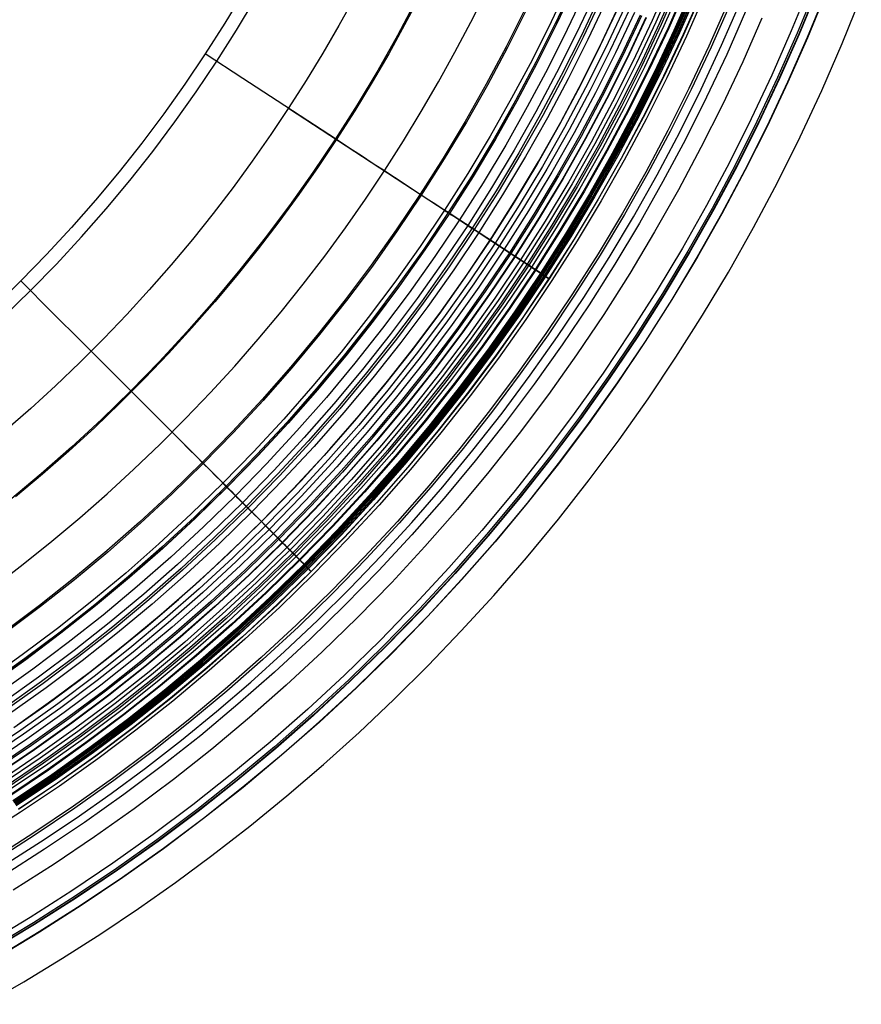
# Model space of a CAD drawing. Header units: millimetres. Extents: x -14 to 488, y -50 to 50.
# Tile 239 of 256: x 471 to 486, y -30 to -13. Entities that reach past the tile are written whole.
import ezdxf

# ---------------------------------------------------------------- set-up
doc = ezdxf.new("R2010")
doc.units = ezdxf.units.MM
doc.header["$MEASUREMENT"] = 0
doc.layers.add('Default', color=7, linetype='Continuous')

msp = doc.modelspace()

# ---------------------------------------------------------------- linework, layer by layer
at = {"layer": 'Default', "extrusion": (1.29204e-07, -2.43344e-08, 1)}
msp.add_lwpolyline([(425.41, 0), (425.416, -0.57), (425.433, -1.144), (425.463, -1.722), (425.504, -2.303), (425.557, -2.886), (425.623, -3.472), (425.701, -4.06), (425.792, -4.65), (425.897, -5.241), (426.014, -5.833), (426.144, -6.426), (426.288, -7.018), (426.446, -7.61), (426.616, -8.202), (426.801, -8.792), (426.999, -9.38), (427.21, -9.966), (427.436, -10.55), (427.674, -11.13), (427.927, -11.707), (428.193, -12.28), (428.472, -12.849), (428.765, -13.412), (429.071, -13.97), (429.389, -14.523), (429.721, -15.069), (430.066, -15.608), (430.423, -16.14), (430.792, -16.664), (431.173, -17.18), (431.566, -17.688), (431.97, -18.187), (432.386, -18.677), (432.812, -19.157), (433.249, -19.627), (433.696, -20.087), (434.153, -20.536), (434.619, -20.975), (435.094, -21.402), (435.577, -21.817), (436.069, -22.221), (436.569, -22.613), (437.076, -22.993), (437.59, -23.36), (438.11, -23.715), (438.636, -24.057), (439.168, -24.386), (439.705, -24.703), (440.247, -25.006), (440.792, -25.297), (441.342, -25.574), (441.895, -25.838), (442.45, -26.089), (443.008, -26.327), (443.568, -26.552), (444.13, -26.764), (444.693, -26.963), (445.256, -27.149), (445.82, -27.322), (446.383, -27.482), (446.946, -27.63), (447.509, -27.765), (448.07, -27.889), (448.629, -28), (449.191, -28.1), (449.758, -28.189), (450.331, -28.267), (450.909, -28.335), (451.493, -28.39), (452.081, -28.434), (452.673, -28.466), (453.27, -28.485), (453.87, -28.492), (454.473, -28.486), (455.08, -28.468), (455.688, -28.436), (456.299, -28.391), (456.912, -28.333), (457.526, -28.261), (458.141, -28.175), (458.756, -28.076), (459.372, -27.962), (459.986, -27.835), (460.6, -27.694), (461.212, -27.539), (461.823, -27.369), (462.431, -27.186), (463.036, -26.989), (463.637, -26.778), (464.235, -26.553), (464.829, -26.314), (465.418, -26.062), (466.001, -25.796), (466.579, -25.517), (467.151, -25.225), (467.716, -24.92), (468.274, -24.602), (468.825, -24.272), (469.368, -23.93), (469.903, -23.576), (470.429, -23.21), (470.946, -22.833), (471.453, -22.445), (471.951, -22.047), (472.439, -21.638), (472.917, -21.22), (473.384, -20.792), (473.84, -20.355), (474.285, -19.909), (474.719, -19.455), (475.141, -18.993), (475.551, -18.524), (475.949, -18.048), (476.336, -17.566), (476.71, -17.077), (477.072, -16.583), (477.422, -16.083), (477.759, -15.579), (478.083, -15.07), (478.395, -14.557), (478.695, -14.041), (478.982, -13.522), (479.256, -13), (479.518, -12.476), (479.768, -11.95), (480.005, -11.423), (480.23, -10.894), (480.443, -10.365)], dxfattribs=at)
at = {"layer": 'Default'}
for points in [[(480.979, -12.315), (480.661, -12.991), (480.325, -13.662), (479.97, -14.326), (479.598, -14.984), (479.207, -15.635), (478.799, -16.277), (478.373, -16.91), (477.931, -17.533), (477.471, -18.146), (476.995, -18.748), (476.503, -19.338), (475.996, -19.916), (475.473, -20.481), (474.935, -21.033), (474.384, -21.57), (473.819, -22.093), (473.241, -22.6), (472.651, -23.092), (472.049, -23.568), (471.436, -24.028), (470.812, -24.471)], [(481.05, -12.347), (480.731, -13.025), (480.394, -13.698), (480.039, -14.364), (479.665, -15.024), (479.274, -15.676), (478.864, -16.319), (478.438, -16.954), (477.994, -17.579), (477.533, -18.194), (477.056, -18.797), (476.563, -19.389), (476.054, -19.969), (475.529, -20.535), (474.991, -21.088), (474.438, -21.627), (473.871, -22.151), (473.292, -22.66), (472.7, -23.153), (472.097, -23.63), (471.482, -24.091), (470.857, -24.535)], [(481.071, -12.357), (480.752, -13.035), (480.414, -13.708), (480.059, -14.375), (479.685, -15.035), (479.293, -15.688), (478.884, -16.332), (478.457, -16.967), (478.012, -17.593), (477.551, -18.208), (477.074, -18.812), (476.58, -19.404), (476.071, -19.984), (475.546, -20.551), (475.007, -21.104), (474.454, -21.644), (473.887, -22.168), (473.307, -22.677), (472.715, -23.171), (472.111, -23.649), (471.495, -24.11), (470.87, -24.554)], [(482.734, -12.252), (482.419, -12.97), (482.084, -13.682), (481.73, -14.388), (481.357, -15.088), (480.964, -15.781), (480.553, -16.466), (480.123, -17.142), (479.675, -17.809), (479.209, -18.466), (478.725, -19.111), (478.223, -19.745), (477.705, -20.367), (477.171, -20.976), (476.62, -21.571), (476.054, -22.151), (475.473, -22.717), (474.878, -23.268), (474.27, -23.803), (473.648, -24.321), (473.014, -24.822), (472.368, -25.306), (471.712, -25.772), (471.045, -26.22)], [(482.798, -12.28), (482.482, -12.998), (482.147, -13.712), (481.792, -14.42), (481.418, -15.122), (481.024, -15.816), (480.612, -16.503), (480.181, -17.181), (479.732, -17.849), (479.265, -18.507), (478.78, -19.154), (478.278, -19.789), (477.758, -20.412), (477.222, -21.022), (476.671, -21.619), (476.103, -22.201), (475.521, -22.768), (474.925, -23.32), (474.315, -23.856), (473.692, -24.375), (473.056, -24.877), (472.409, -25.362), (471.751, -25.83), (471.083, -26.279)], [(482.861, -12.306), (482.544, -13.027), (482.208, -13.742), (481.852, -14.452), (481.477, -15.155), (481.083, -15.851), (480.67, -16.539), (480.239, -17.218), (479.788, -17.888), (479.32, -18.547), (478.834, -19.195), (478.33, -19.832), (477.81, -20.457), (477.273, -21.068), (476.72, -21.666), (476.152, -22.249), (475.568, -22.817), (474.971, -23.37), (474.359, -23.907), (473.735, -24.428), (473.098, -24.931), (472.45, -25.417), (471.79, -25.886), (471.121, -26.336)], [(482.893, -12.32), (482.576, -13.041), (482.239, -13.757), (481.883, -14.467), (481.508, -15.171), (481.113, -15.868), (480.7, -16.557), (480.267, -17.237), (479.817, -17.907), (479.348, -18.567), (478.861, -19.216), (478.357, -19.854), (477.836, -20.479), (477.299, -21.091), (476.745, -21.689), (476.176, -22.273), (475.592, -22.842), (474.994, -23.396), (474.382, -23.933), (473.757, -24.455), (473.119, -24.959), (472.47, -25.445), (471.81, -25.914), (471.139, -26.365)], [(482.944, -12.342), (482.626, -13.064), (482.289, -13.781), (481.932, -14.493), (481.556, -15.198), (481.161, -15.896), (480.747, -16.586), (480.314, -17.267), (479.862, -17.939), (479.393, -18.6), (478.905, -19.25), (478.4, -19.889), (477.878, -20.515), (477.34, -21.128), (476.785, -21.727), (476.215, -22.312), (475.63, -22.883), (475.031, -23.437), (474.418, -23.976), (473.791, -24.497), (473.153, -25.002), (472.503, -25.49), (471.841, -25.96), (471.17, -26.411)], [(483.339, -12.509), (483.017, -13.242), (482.675, -13.969), (482.313, -14.69), (481.932, -15.405), (481.532, -16.112), (481.112, -16.811), (480.673, -17.502), (480.215, -18.183), (479.739, -18.853), (479.245, -19.512), (478.733, -20.159), (478.204, -20.794), (477.659, -21.415), (477.096, -22.023), (476.519, -22.616), (475.926, -23.194), (475.318, -23.756), (474.697, -24.302), (474.062, -24.831), (473.415, -25.342), (472.756, -25.837), (472.085, -26.313), (471.404, -26.77), (470.714, -27.209)], [(485.163, -12.376), (484.846, -13.15), (484.507, -13.92), (484.148, -14.684), (483.768, -15.442), (483.367, -16.193), (482.946, -16.937), (482.505, -17.672), (482.044, -18.398), (481.563, -19.114), (481.062, -19.818), (480.543, -20.511), (480.005, -21.191), (479.449, -21.859), (478.875, -22.512), (478.284, -23.151), (477.677, -23.774), (477.053, -24.381), (476.415, -24.972), (475.761, -25.546), (475.094, -26.102), (474.414, -26.64), (473.721, -27.159), (473.016, -27.66), (472.301, -28.141), (471.575, -28.602), (470.84, -29.044)], [(481.073, -12.358), (480.754, -13.036), (480.417, -13.709), (480.061, -14.376), (479.687, -15.037), (479.296, -15.689), (478.886, -16.334), (478.459, -16.969), (478.015, -17.594), (477.554, -18.21), (477.076, -18.814), (476.582, -19.406), (476.073, -19.986), (475.548, -20.553), (475.009, -21.106), (474.456, -21.646), (473.889, -22.17), (473.309, -22.679), (472.716, -23.173), (472.112, -23.651), (471.497, -24.112), (470.872, -24.556)], [(485.265, -12.416), (484.947, -13.193), (484.607, -13.965), (484.247, -14.732), (483.865, -15.493), (483.464, -16.246), (483.041, -16.992), (482.598, -17.73), (482.135, -18.458), (481.653, -19.176), (481.151, -19.883), (480.63, -20.578), (480.09, -21.261), (479.532, -21.93), (478.956, -22.585), (478.364, -23.226), (477.754, -23.851), (477.129, -24.461), (476.488, -25.054), (475.833, -25.629), (475.163, -26.187), (474.481, -26.727), (473.786, -27.248), (473.079, -27.75), (472.361, -28.233), (471.633, -28.696), (470.895, -29.138)], [(485.294, -12.427), (484.975, -13.205), (484.635, -13.977), (484.274, -14.745), (483.892, -15.506), (483.49, -16.261), (483.067, -17.008), (482.624, -17.746), (482.161, -18.475), (481.678, -19.193), (481.175, -19.901), (480.654, -20.596), (480.113, -21.28), (479.555, -21.95), (478.979, -22.606), (478.385, -23.247), (477.776, -23.873), (477.15, -24.483), (476.508, -25.076), (475.852, -25.652), (475.182, -26.211), (474.499, -26.751), (473.803, -27.273), (473.096, -27.775), (472.377, -28.258), (471.648, -28.721), (470.91, -29.164)], [(485.3, -12.43), (484.981, -13.207), (484.641, -13.98), (484.28, -14.748), (483.899, -15.51), (483.496, -16.264), (483.073, -17.011), (482.63, -17.749), (482.167, -18.478), (481.684, -19.197), (481.181, -19.905), (480.659, -20.601), (480.119, -21.284), (479.56, -21.954), (478.984, -22.61), (478.391, -23.252), (477.781, -23.878), (477.154, -24.488), (476.513, -25.081), (475.857, -25.658), (475.187, -26.216), (474.503, -26.757), (473.808, -27.278), (473.1, -27.781), (472.381, -28.264), (471.652, -28.727), (470.914, -29.171)], [(475.293, -12.474), (474.968, -13.015), (474.628, -13.55), (474.274, -14.077), (473.905, -14.596), (473.523, -15.106), (473.127, -15.607), (472.717, -16.099), (472.294, -16.58), (471.859, -17.05), (471.412, -17.509), (470.953, -17.957)], [(481.261, -12.443), (480.94, -13.126), (480.6, -13.804), (480.242, -14.476), (479.866, -15.141), (479.471, -15.798), (479.059, -16.447), (478.629, -17.086), (478.181, -17.716), (477.717, -18.335), (477.236, -18.944), (476.739, -19.54), (476.226, -20.124), (475.698, -20.695), (475.155, -21.252), (474.598, -21.795), (474.027, -22.323), (473.443, -22.836), (472.846, -23.333), (472.238, -23.814), (471.619, -24.279), (470.989, -24.726)], [(485.442, -12.486), (485.122, -13.267), (484.78, -14.044), (484.418, -14.815), (484.034, -15.58), (483.63, -16.338), (483.205, -17.088), (482.76, -17.83), (482.295, -18.562), (481.809, -19.284), (481.304, -19.995), (480.78, -20.694), (480.238, -21.381), (479.677, -22.054), (479.098, -22.713), (478.502, -23.357), (477.889, -23.986), (477.26, -24.599), (476.615, -25.195), (475.956, -25.774), (475.283, -26.335), (474.597, -26.878), (473.898, -27.402), (473.187, -27.907), (472.465, -28.392), (471.733, -28.857), (470.991, -29.303)], [(485.446, -12.488), (485.126, -13.269), (484.784, -14.045), (484.422, -14.817), (484.038, -15.582), (483.634, -16.34), (483.209, -17.09), (482.764, -17.832), (482.298, -18.564), (481.813, -19.286), (481.308, -19.997), (480.784, -20.697), (480.241, -21.383), (479.68, -22.056), (479.101, -22.716), (478.505, -23.36), (477.892, -23.989), (477.263, -24.602), (476.618, -25.198), (475.959, -25.777), (475.286, -26.338), (474.599, -26.881), (473.9, -27.405), (473.189, -27.91), (472.467, -28.396), (471.735, -28.861), (470.993, -29.306)], [(481.418, -12.515), (481.095, -13.202), (480.754, -13.884), (480.393, -14.559), (480.015, -15.228), (479.618, -15.889), (479.203, -16.541), (478.771, -17.184), (478.321, -17.818), (477.854, -18.441), (477.37, -19.053), (476.87, -19.652), (476.354, -20.24), (475.823, -20.814), (475.277, -21.374), (474.717, -21.92), (474.142, -22.452), (473.555, -22.968), (472.955, -23.468), (472.344, -23.951), (471.721, -24.418), (471.087, -24.868)], [(483.015, -12.372), (482.696, -13.096), (482.358, -13.815), (482.001, -14.528), (481.624, -15.235), (481.228, -15.935), (480.812, -16.626), (480.378, -17.309), (479.926, -17.983), (479.455, -18.645), (478.966, -19.297), (478.46, -19.938), (477.937, -20.565), (477.397, -21.18), (476.841, -21.781), (476.27, -22.367), (475.683, -22.939), (475.083, -23.494), (474.468, -24.034), (473.84, -24.558), (473.2, -25.064), (472.548, -25.552), (471.885, -26.023), (471.212, -26.476)], [(483.027, -12.377), (482.709, -13.101), (482.37, -13.821), (482.013, -14.535), (481.636, -15.242), (481.239, -15.942), (480.824, -16.634), (480.39, -17.317), (479.937, -17.99), (479.466, -18.653), (478.977, -19.306), (478.471, -19.946), (477.947, -20.574), (477.407, -21.189), (476.851, -21.79), (476.279, -22.377), (475.693, -22.948), (475.092, -23.504), (474.477, -24.045), (473.849, -24.568), (473.208, -25.074), (472.556, -25.563), (471.893, -26.034), (471.219, -26.487)], [(483.12, -12.416), (482.8, -13.143), (482.461, -13.865), (482.102, -14.581), (481.724, -15.29), (481.326, -15.992), (480.909, -16.686), (480.474, -17.372), (480.02, -18.047), (479.547, -18.713), (479.057, -19.367), (478.549, -20.009), (478.024, -20.639), (477.482, -21.256), (476.924, -21.859), (476.35, -22.448), (475.762, -23.021), (475.159, -23.579), (474.542, -24.121), (473.912, -24.646), (473.27, -25.154), (472.615, -25.644), (471.95, -26.117), (471.274, -26.571)], [(483.134, -12.422), (482.814, -13.149), (482.475, -13.871), (482.116, -14.588), (481.737, -15.298), (481.339, -16), (480.923, -16.695), (480.487, -17.38), (480.032, -18.056), (479.56, -18.722), (479.069, -19.376), (478.561, -20.019), (478.035, -20.649), (477.493, -21.267), (476.935, -21.87), (476.361, -22.459), (475.772, -23.032), (475.169, -23.591), (474.552, -24.133), (473.922, -24.658), (473.279, -25.166), (472.624, -25.657), (471.959, -26.13), (471.283, -26.584)], [(483.136, -12.423), (482.816, -13.15), (482.477, -13.872), (482.118, -14.589), (481.739, -15.299), (481.341, -16.001), (480.924, -16.696), (480.489, -17.381), (480.034, -18.057), (479.561, -18.723), (479.071, -19.378), (478.562, -20.021), (478.037, -20.651), (477.495, -21.268), (476.937, -21.871), (476.363, -22.46), (475.774, -23.034), (475.171, -23.592), (474.554, -24.134), (473.923, -24.66), (473.28, -25.168), (472.626, -25.659), (471.96, -26.131), (471.284, -26.586)], [(483.149, -12.429), (482.829, -13.156), (482.49, -13.879), (482.13, -14.595), (481.752, -15.306), (481.354, -16.008), (480.937, -16.703), (480.501, -17.389), (480.046, -18.065), (479.573, -18.731), (479.082, -19.386), (478.573, -20.029), (478.048, -20.66), (477.506, -21.278), (476.947, -21.881), (476.373, -22.47), (475.784, -23.044), (475.18, -23.603), (474.563, -24.145), (473.932, -24.671), (473.289, -25.179), (472.634, -25.67), (471.968, -26.143), (471.292, -26.598)], [(483.165, -12.436), (482.845, -13.163), (482.505, -13.886), (482.146, -14.603), (481.767, -15.314), (481.369, -16.017), (480.951, -16.712), (480.515, -17.399), (480.06, -18.075), (479.587, -18.742), (479.096, -19.397), (478.587, -20.04), (478.061, -20.671), (477.518, -21.289), (476.96, -21.893), (476.385, -22.483), (475.796, -23.057), (475.192, -23.616), (474.574, -24.158), (473.943, -24.684), (473.3, -25.193), (472.644, -25.684), (471.978, -26.158), (471.301, -26.612)], [(483.187, -12.445), (482.867, -13.173), (482.527, -13.897), (482.167, -14.614), (481.788, -15.325), (481.389, -16.029), (480.972, -16.725), (480.535, -17.412), (480.08, -18.089), (479.606, -18.756), (479.115, -19.412), (478.606, -20.056), (478.079, -20.687), (477.536, -21.305), (476.977, -21.91), (476.402, -22.5), (475.812, -23.074), (475.208, -23.634), (474.59, -24.177), (473.958, -24.703), (473.314, -25.212), (472.659, -25.704), (471.992, -26.177), (471.314, -26.632)], [(483.194, -12.448), (482.873, -13.176), (482.533, -13.9), (482.173, -14.618), (481.794, -15.329), (481.395, -16.033), (480.978, -16.729), (480.541, -17.416), (480.086, -18.093), (479.612, -18.76), (479.12, -19.416), (478.611, -20.06), (478.085, -20.692), (477.541, -21.31), (476.982, -21.914), (476.407, -22.504), (475.817, -23.079), (475.213, -23.639), (474.594, -24.182), (473.963, -24.708), (473.319, -25.218), (472.663, -25.709), (471.996, -26.183), (471.318, -26.638)], [(483.214, -12.457), (482.894, -13.186), (482.553, -13.91), (482.193, -14.628), (481.814, -15.34), (481.415, -16.044), (480.997, -16.74), (480.56, -17.428), (480.104, -18.106), (479.63, -18.773), (479.138, -19.43), (478.629, -20.074), (478.102, -20.706), (477.558, -21.325), (476.998, -21.93), (476.423, -22.52), (475.833, -23.096), (475.228, -23.656), (474.609, -24.199), (473.977, -24.726), (473.332, -25.235), (472.676, -25.728), (472.008, -26.202), (471.331, -26.657)], [(483.217, -12.458), (482.896, -13.187), (482.556, -13.911), (482.196, -14.629), (481.816, -15.341), (481.417, -16.046), (480.999, -16.742), (480.562, -17.429), (480.107, -18.107), (479.633, -18.775), (479.14, -19.431), (478.631, -20.076), (478.104, -20.708), (477.56, -21.327), (477.001, -21.932), (476.425, -22.522), (475.835, -23.098), (475.23, -23.658), (474.611, -24.201), (473.979, -24.728), (473.334, -25.238), (472.678, -25.73), (472.01, -26.204), (471.332, -26.66)], [(483.281, -12.485), (482.96, -13.216), (482.619, -13.941), (482.258, -14.661), (481.878, -15.375), (481.478, -16.081), (481.059, -16.779), (480.621, -17.468), (480.164, -18.147), (479.689, -18.816), (479.196, -19.474), (478.685, -20.12), (478.157, -20.753), (477.612, -21.374), (477.051, -21.98), (476.475, -22.572), (475.883, -23.149), (475.276, -23.71), (474.656, -24.254), (474.023, -24.782), (473.377, -25.293), (472.719, -25.786), (472.05, -26.261), (471.37, -26.718)], [(483.285, -12.487), (482.964, -13.217), (482.622, -13.943), (482.262, -14.663), (481.881, -15.377), (481.481, -16.083), (481.062, -16.781), (480.624, -17.47), (480.167, -18.149), (479.692, -18.819), (479.199, -19.476), (478.688, -20.123), (478.16, -20.756), (477.615, -21.376), (477.054, -21.983), (476.477, -22.575), (475.886, -23.152), (475.279, -23.713), (474.659, -24.257), (474.025, -24.785), (473.379, -25.296), (472.721, -25.79), (472.052, -26.265), (471.373, -26.722)], [(470.78, -30.118), (471.465, -29.724), (472.14, -29.314), (472.806, -28.89), (473.461, -28.45), (474.107, -27.995), (474.742, -27.526), (475.403, -27.012), (476.052, -26.483), (476.687, -25.938), (477.309, -25.378), (477.918, -24.803), (478.512, -24.214), (479.092, -23.61), (479.657, -22.992), (480.23, -22.335), (480.785, -21.662), (481.324, -20.977), (481.845, -20.277), (482.348, -19.565), (482.833, -18.84), (483.3, -18.104), (483.748, -17.356), (484.185, -16.58), (484.603, -15.793), (485, -14.996), (485.376, -14.189), (485.732, -13.373), (486.066, -12.547)], [(470.78, -30.118), (471.465, -29.724), (472.14, -29.314), (472.806, -28.89), (473.461, -28.45), (474.107, -27.995), (474.742, -27.526), (475.403, -27.012), (476.052, -26.483), (476.687, -25.938), (477.309, -25.378), (477.918, -24.803), (478.512, -24.214), (479.092, -23.61), (479.657, -22.992), (480.23, -22.335), (480.785, -21.662), (481.324, -20.977), (481.845, -20.277), (482.348, -19.565), (482.833, -18.84), (483.3, -18.104), (483.748, -17.356), (484.185, -16.58), (484.603, -15.793), (485, -14.996), (485.376, -14.189), (485.732, -13.373), (486.066, -12.547)], [(483.733, -12.677), (483.407, -13.419), (483.06, -14.156), (482.694, -14.887), (482.308, -15.611), (481.902, -16.328), (481.476, -17.037), (481.032, -17.736), (480.568, -18.426), (480.085, -19.105), (479.585, -19.773), (479.066, -20.429), (478.53, -21.073), (477.977, -21.702), (477.407, -22.318), (476.822, -22.919), (476.221, -23.504), (475.605, -24.074), (474.975, -24.627), (474.332, -25.163), (473.676, -25.682), (473.008, -26.183), (472.329, -26.665), (471.639, -27.129), (470.939, -27.574)], [(483.773, -12.694), (483.446, -13.437), (483.1, -14.175), (482.733, -14.907), (482.346, -15.632), (481.94, -16.35), (481.513, -17.06), (481.068, -17.76), (480.604, -18.451), (480.121, -19.131), (479.619, -19.8), (479.1, -20.457), (478.563, -21.101), (478.009, -21.732), (477.439, -22.348), (476.852, -22.95), (476.251, -23.536), (475.634, -24.107), (475.004, -24.66), (474.36, -25.197), (473.703, -25.717), (473.034, -26.218), (472.354, -26.701), (471.663, -27.165), (470.962, -27.611)], [(471.117, -18.129), (471.58, -17.678), (472.032, -17.214), (472.471, -16.739), (472.898, -16.254), (473.312, -15.757), (473.712, -15.252), (474.098, -14.736), (474.47, -14.212), (474.828, -13.68), (475.171, -13.141), (475.499, -12.594)], [(471.128, -27.688), (471.757, -27.287), (472.377, -26.872), (472.986, -26.442), (473.586, -25.999), (474.211, -25.514), (474.823, -25.014), (475.424, -24.5), (476.011, -23.971), (476.586, -23.428), (477.147, -22.871), (477.695, -22.3), (478.229, -21.717), (478.769, -21.096), (479.294, -20.461), (479.803, -19.813), (480.295, -19.153), (480.77, -18.48), (481.228, -17.795), (481.669, -17.1), (482.092, -16.393), (482.506, -15.66), (482.9, -14.917), (483.275, -14.165), (483.631, -13.402), (483.967, -12.631)], [(471.128, -27.688), (471.757, -27.287), (472.377, -26.872), (472.986, -26.442), (473.586, -25.999), (474.211, -25.514), (474.823, -25.014), (475.424, -24.5), (476.011, -23.971), (476.586, -23.428), (477.147, -22.871), (477.695, -22.3), (478.229, -21.717), (478.769, -21.096), (479.294, -20.461), (479.803, -19.813), (480.295, -19.153), (480.77, -18.48), (481.228, -17.795), (481.669, -17.1), (482.092, -16.393), (482.506, -15.66), (482.9, -14.917), (483.275, -14.165), (483.631, -13.402), (483.967, -12.631)], [(481.503, -12.553), (481.179, -13.242), (480.836, -13.926), (480.475, -14.604), (480.095, -15.274), (479.697, -15.937), (479.281, -16.592), (478.847, -17.237), (478.396, -17.873), (477.927, -18.497), (477.442, -19.111), (476.941, -19.713), (476.423, -20.302), (475.89, -20.878), (475.343, -21.44), (474.78, -21.988), (474.205, -22.521), (473.615, -23.038), (473.014, -23.539), (472.4, -24.025), (471.775, -24.493), (471.14, -24.944)], [(481.541, -12.57), (481.216, -13.26), (480.873, -13.945), (480.511, -14.624), (480.131, -15.295), (479.732, -15.959), (479.316, -16.614), (478.881, -17.261), (478.429, -17.897), (477.96, -18.523), (477.474, -19.137), (476.972, -19.74), (476.454, -20.33), (475.92, -20.906), (475.372, -21.469), (474.809, -22.018), (474.232, -22.551), (473.642, -23.07), (473.04, -23.572), (472.425, -24.058), (471.8, -24.527), (471.163, -24.979)], [(481.626, -12.609), (481.301, -13.302), (480.957, -13.988), (480.594, -14.669), (480.212, -15.343), (479.812, -16.009), (479.395, -16.666), (478.959, -17.314), (478.506, -17.953), (478.035, -18.58), (477.548, -19.197), (477.044, -19.801), (476.524, -20.393), (475.989, -20.971), (475.439, -21.536), (474.874, -22.086), (474.295, -22.621), (473.704, -23.141), (473.099, -23.645), (472.483, -24.132), (471.855, -24.603), (471.217, -25.056)], [(478.306, -12.618), (477.979, -13.232), (477.635, -13.84), (477.274, -14.44), (476.897, -15.033), (476.504, -15.618), (476.095, -16.194), (475.671, -16.76), (475.231, -17.316), (474.777, -17.861), (474.308, -18.395), (473.825, -18.917), (473.329, -19.426), (472.82, -19.923), (472.298, -20.405), (471.764, -20.874), (471.219, -21.329)], [(471.292, -25.294), (471.866, -24.89), (472.43, -24.472), (473.018, -24.016), (473.595, -23.545), (474.16, -23.061), (474.713, -22.563), (475.254, -22.052), (475.782, -21.528), (476.298, -20.991), (476.8, -20.442), (477.309, -19.857), (477.803, -19.259), (478.282, -18.65), (478.745, -18.028), (479.193, -17.395), (479.624, -16.75), (480.039, -16.096), (480.437, -15.43), (480.826, -14.741), (481.197, -14.041), (481.55, -13.333), (481.885, -12.615)], [(471.292, -25.294), (471.866, -24.89), (472.43, -24.472), (473.018, -24.016), (473.595, -23.545), (474.16, -23.061), (474.713, -22.563), (475.254, -22.052), (475.782, -21.528), (476.298, -20.991), (476.8, -20.442), (477.309, -19.857), (477.803, -19.259), (478.282, -18.65), (478.745, -18.028), (479.193, -17.395), (479.624, -16.75), (480.039, -16.096), (480.437, -15.43), (480.826, -14.741), (481.197, -14.041), (481.55, -13.333), (481.885, -12.615)], [(481.937, -12.75), (481.607, -13.45), (481.259, -14.145), (480.892, -14.833), (480.507, -15.514), (480.102, -16.188), (479.68, -16.853), (479.239, -17.508), (478.781, -18.153), (478.305, -18.788), (477.812, -19.411), (477.303, -20.023), (476.777, -20.621), (476.236, -21.206), (475.68, -21.777), (475.109, -22.333), (474.524, -22.875), (473.925, -23.4), (473.314, -23.91), (472.691, -24.402), (472.056, -24.878), (471.411, -25.337), (470.755, -25.777)], [(482.017, -12.787), (481.687, -13.489), (481.338, -14.185), (480.97, -14.876), (480.583, -15.559), (480.177, -16.234), (479.754, -16.901), (479.312, -17.558), (478.852, -18.205), (478.375, -18.842), (477.881, -19.467), (477.37, -20.08), (476.843, -20.68), (476.3, -21.267), (475.742, -21.839), (475.169, -22.397), (474.583, -22.94), (473.983, -23.467), (473.37, -23.978), (472.745, -24.472), (472.108, -24.949), (471.461, -25.409), (470.803, -25.851)], [(482.111, -12.829), (481.78, -13.534), (481.429, -14.233), (481.06, -14.925), (480.672, -15.611), (480.265, -16.288), (479.84, -16.957), (479.397, -17.617), (478.935, -18.266), (478.457, -18.905), (477.961, -19.532), (477.448, -20.147), (476.919, -20.749), (476.375, -21.338), (475.815, -21.912), (475.24, -22.472), (474.652, -23.017), (474.05, -23.545), (473.435, -24.058), (472.808, -24.554), (472.169, -25.033), (471.519, -25.494), (470.86, -25.937)], [(484.049, -12.811), (483.719, -13.561), (483.369, -14.306), (482.999, -15.044), (482.608, -15.776), (482.198, -16.501), (481.768, -17.217), (481.319, -17.924), (480.85, -18.621), (480.363, -19.308), (479.857, -19.983), (479.332, -20.646), (478.791, -21.296), (478.232, -21.932), (477.656, -22.554), (477.064, -23.162), (476.457, -23.753), (475.835, -24.329), (475.198, -24.888), (474.548, -25.43), (473.885, -25.954), (473.21, -26.46), (472.524, -26.947), (471.827, -27.416), (471.12, -27.865)], [(480.204, -12.769), (479.873, -13.428), (479.525, -14.082), (479.159, -14.728), (478.775, -15.368), (478.374, -15.999), (477.956, -16.621), (477.52, -17.234), (477.069, -17.836), (476.601, -18.428), (476.117, -19.008), (475.618, -19.576), (475.104, -20.132), (474.576, -20.674), (474.034, -21.202), (473.479, -21.716), (472.911, -22.215), (472.331, -22.698), (471.739, -23.166), (471.136, -23.618)], [(480.227, -12.78), (479.896, -13.44), (479.547, -14.094), (479.181, -14.741), (478.796, -15.381), (478.395, -16.013), (477.976, -16.635), (477.541, -17.249), (477.089, -17.852), (476.62, -18.444), (476.136, -19.025), (475.637, -19.593), (475.123, -20.149), (474.594, -20.691), (474.052, -21.22), (473.496, -21.734), (472.927, -22.234), (472.347, -22.718), (471.754, -23.186), (471.151, -23.638)], [(481.843, -12.708), (481.515, -13.405), (481.168, -14.098), (480.802, -14.784), (480.418, -15.463), (480.015, -16.134), (479.594, -16.796), (479.155, -17.45), (478.698, -18.093), (478.223, -18.725), (477.732, -19.347), (477.225, -19.956), (476.701, -20.552), (476.161, -21.135), (475.607, -21.704), (475.038, -22.259), (474.455, -22.798), (473.858, -23.322), (473.249, -23.83), (472.628, -24.321), (471.995, -24.795), (471.352, -25.252)], [(482.209, -12.874), (481.877, -13.581), (481.526, -14.283), (481.155, -14.978), (480.766, -15.665), (480.357, -16.345), (479.931, -17.017), (479.486, -17.678), (479.023, -18.33), (478.542, -18.971), (478.045, -19.6), (477.531, -20.217), (477, -20.822), (476.453, -21.412), (475.892, -21.989), (475.315, -22.551), (474.724, -23.097), (474.12, -23.628), (473.503, -24.142), (472.874, -24.64), (472.233, -25.12), (471.581, -25.583), (470.919, -26.028)], [(482.234, -12.886), (481.902, -13.593), (481.55, -14.295), (481.179, -14.991), (480.789, -15.679), (480.381, -16.36), (479.954, -17.032), (479.508, -17.694), (479.045, -18.346), (478.564, -18.988), (478.066, -19.618), (477.551, -20.235), (477.02, -20.84), (476.473, -21.431), (475.911, -22.008), (475.334, -22.571), (474.743, -23.118), (474.138, -23.649), (473.52, -24.164), (472.89, -24.662), (472.249, -25.142), (471.597, -25.606), (470.934, -26.051)], [(482.311, -12.92), (481.977, -13.63), (481.625, -14.334), (481.253, -15.031), (480.862, -15.722), (480.452, -16.404), (480.024, -17.077), (479.577, -17.742), (479.113, -18.396), (478.631, -19.039), (478.131, -19.671), (477.615, -20.29), (477.083, -20.896), (476.534, -21.489), (475.97, -22.068), (475.392, -22.631), (474.799, -23.18), (474.193, -23.712), (473.573, -24.229), (472.942, -24.728), (472.298, -25.21), (471.644, -25.675), (470.98, -26.121)], [(482.317, -12.923), (481.983, -13.633), (481.63, -14.337), (481.258, -15.034), (480.867, -15.725), (480.458, -16.407), (480.029, -17.081), (479.583, -17.745), (479.118, -18.4), (478.636, -19.043), (478.136, -19.675), (477.62, -20.294), (477.087, -20.901), (476.539, -21.494), (475.975, -22.072), (475.396, -22.636), (474.803, -23.185), (474.197, -23.717), (473.577, -24.234), (472.946, -24.733), (472.302, -25.215), (471.648, -25.68), (470.984, -26.127)], [(484.331, -12.931), (483.998, -13.688), (483.645, -14.44), (483.271, -15.185), (482.877, -15.924), (482.463, -16.655), (482.029, -17.378), (481.575, -18.092), (481.102, -18.795), (480.61, -19.488), (480.099, -20.17), (479.57, -20.839), (479.024, -21.495), (478.459, -22.137), (477.878, -22.765), (477.281, -23.378), (476.668, -23.976), (476.04, -24.557), (475.398, -25.121), (474.742, -25.668), (474.072, -26.197), (473.391, -26.708), (472.698, -27.2), (471.994, -27.673), (471.281, -28.126)]]:
    msp.add_lwpolyline(points, dxfattribs=at)
at = {"layer": 'Default', "extrusion": (0.502705, 0.864458, 0)}
for points in [[(-426.904, 20.26), (-426.904, 20.305), (-426.902, 20.351), (-426.9, 20.398), (-426.897, 20.444), (-426.892, 20.491), (-426.887, 20.538), (-426.88, 20.586), (-426.872, 20.633), (-426.864, 20.681), (-426.854, 20.729), (-426.843, 20.777), (-426.83, 20.824), (-426.817, 20.872), (-426.803, 20.92), (-426.787, 20.968), (-426.77, 21.015), (-426.752, 21.062), (-426.733, 21.109), (-426.712, 21.156), (-426.69, 21.202), (-426.668, 21.248), (-426.644, 21.294), (-426.618, 21.338), (-426.592, 21.383), (-426.565, 21.426), (-426.536, 21.469), (-426.507, 21.512), (-426.476, 21.553), (-426.444, 21.594), (-426.412, 21.634), (-426.378, 21.673), (-426.343, 21.711), (-426.308, 21.748), (-426.272, 21.784), (-426.234, 21.819), (-426.196, 21.853), (-426.158, 21.886), (-426.118, 21.917), (-426.078, 21.948), (-426.037, 21.977), (-425.996, 22.005), (-425.954, 22.032), (-425.912, 22.058), (-425.869, 22.082), (-425.826, 22.106), (-425.782, 22.128), (-425.738, 22.148), (-425.694, 22.168), (-425.65, 22.186), (-425.606, 22.203), (-425.561, 22.218), (-425.516, 22.232), (-425.472, 22.245), (-425.427, 22.257), (-425.382, 22.268), (-425.338, 22.277), (-425.293, 22.286), (-425.249, 22.293), (-425.205, 22.299), (-425.161, 22.303), (-425.118, 22.307), (-425.075, 22.31), (-425.032, 22.311), (-424.989, 22.312), (-424.947, 22.311), (-424.904, 22.31), (-424.861, 22.307), (-424.817, 22.303), (-424.774, 22.299), (-424.73, 22.293), (-424.685, 22.286), (-424.641, 22.277), (-424.596, 22.268), (-424.552, 22.257), (-424.507, 22.245), (-424.462, 22.232), (-424.418, 22.218), (-424.373, 22.203), (-424.329, 22.186), (-424.285, 22.168), (-424.24, 22.148), (-424.197, 22.128), (-424.153, 22.106), (-424.11, 22.082), (-424.067, 22.058), (-424.025, 22.032), (-423.983, 22.005), (-423.942, 21.977), (-423.901, 21.948), (-423.861, 21.917), (-423.821, 21.886), (-423.782, 21.853), (-423.744, 21.819), (-423.707, 21.784), (-423.671, 21.748), (-423.635, 21.711), (-423.601, 21.673), (-423.567, 21.634), (-423.534, 21.594), (-423.503, 21.553), (-423.472, 21.512), (-423.443, 21.469), (-423.414, 21.426), (-423.387, 21.383), (-423.36, 21.338), (-423.335, 21.294), (-423.311, 21.248), (-423.288, 21.202), (-423.267, 21.156), (-423.246, 21.109), (-423.227, 21.062), (-423.209, 21.015), (-423.192, 20.968), (-423.176, 20.92), (-423.162, 20.872), (-423.148, 20.824), (-423.136, 20.777), (-423.125, 20.729), (-423.115, 20.681), (-423.106, 20.633), (-423.099, 20.586), (-423.092, 20.538), (-423.087, 20.491), (-423.082, 20.444), (-423.079, 20.398), (-423.076, 20.351), (-423.075, 20.305), (-423.074, 20.26)], [(-423.074, 20.26), (-423.075, 20.214), (-423.076, 20.168), (-423.079, 20.122), (-423.082, 20.076), (-423.087, 20.029), (-423.092, 19.982), (-423.099, 19.934), (-423.106, 19.887), (-423.115, 19.839), (-423.125, 19.791), (-423.136, 19.743), (-423.148, 19.695), (-423.162, 19.648), (-423.176, 19.6), (-423.192, 19.552), (-423.209, 19.505), (-423.227, 19.458), (-423.246, 19.411), (-423.267, 19.364), (-423.288, 19.318), (-423.311, 19.272), (-423.335, 19.226), (-423.36, 19.182), (-423.387, 19.137), (-423.414, 19.094), (-423.443, 19.051), (-423.472, 19.008), (-423.503, 18.967), (-423.534, 18.926), (-423.567, 18.886), (-423.601, 18.847), (-423.635, 18.809), (-423.671, 18.772), (-423.707, 18.736), (-423.744, 18.701), (-423.782, 18.667), (-423.821, 18.634), (-423.861, 18.603), (-423.901, 18.572), (-423.942, 18.543), (-423.983, 18.515), (-424.025, 18.488), (-424.067, 18.462), (-424.11, 18.438), (-424.153, 18.414), (-424.197, 18.392), (-424.24, 18.372), (-424.285, 18.352), (-424.329, 18.334), (-424.373, 18.317), (-424.418, 18.302), (-424.462, 18.287), (-424.507, 18.274), (-424.552, 18.263), (-424.596, 18.252), (-424.641, 18.243), (-424.685, 18.234), (-424.73, 18.227), (-424.774, 18.221), (-424.817, 18.217), (-424.861, 18.213), (-424.904, 18.21), (-424.947, 18.209), (-424.989, 18.208), (-425.032, 18.209), (-425.075, 18.21), (-425.118, 18.213), (-425.161, 18.217), (-425.205, 18.221), (-425.249, 18.227), (-425.293, 18.234), (-425.338, 18.243), (-425.382, 18.252), (-425.427, 18.263), (-425.472, 18.274), (-425.516, 18.287), (-425.561, 18.302), (-425.606, 18.317), (-425.65, 18.334), (-425.694, 18.352), (-425.738, 18.372), (-425.782, 18.392), (-425.826, 18.414), (-425.869, 18.438), (-425.912, 18.462), (-425.954, 18.488), (-425.996, 18.515), (-426.037, 18.543), (-426.078, 18.572), (-426.118, 18.603), (-426.158, 18.634), (-426.196, 18.667), (-426.234, 18.701), (-426.272, 18.736), (-426.308, 18.772), (-426.343, 18.809), (-426.378, 18.847), (-426.412, 18.886), (-426.444, 18.926), (-426.476, 18.967), (-426.507, 19.008), (-426.536, 19.051), (-426.565, 19.094), (-426.592, 19.137), (-426.618, 19.182), (-426.644, 19.226), (-426.668, 19.272), (-426.69, 19.318), (-426.712, 19.364), (-426.733, 19.411), (-426.752, 19.458), (-426.77, 19.505), (-426.787, 19.552), (-426.803, 19.6), (-426.817, 19.648), (-426.83, 19.695), (-426.843, 19.743), (-426.854, 19.791), (-426.864, 19.839), (-426.872, 19.887), (-426.88, 19.934), (-426.887, 19.982), (-426.892, 20.029), (-426.897, 20.076), (-426.9, 20.122), (-426.902, 20.168), (-426.904, 20.214), (-426.904, 20.26)]]:
    msp.add_lwpolyline(points, dxfattribs=at)
at = {"layer": 'Default', "extrusion": (0.665972, 0.745977, 0)}
for points in [[(-373.125, 20.26), (-373.125, 20.305), (-373.124, 20.351), (-373.121, 20.398), (-373.118, 20.444), (-373.113, 20.491), (-373.108, 20.538), (-373.101, 20.586), (-373.093, 20.633), (-373.085, 20.681), (-373.075, 20.729), (-373.064, 20.777), (-373.052, 20.824), (-373.038, 20.872), (-373.024, 20.92), (-373.008, 20.968), (-372.991, 21.015), (-372.973, 21.062), (-372.954, 21.109), (-372.933, 21.156), (-372.912, 21.202), (-372.889, 21.248), (-372.865, 21.294), (-372.84, 21.338), (-372.813, 21.383), (-372.786, 21.426), (-372.757, 21.469), (-372.728, 21.512), (-372.697, 21.553), (-372.665, 21.594), (-372.633, 21.634), (-372.599, 21.673), (-372.565, 21.711), (-372.529, 21.748), (-372.493, 21.784), (-372.455, 21.819), (-372.417, 21.853), (-372.379, 21.886), (-372.339, 21.917), (-372.299, 21.948), (-372.258, 21.977), (-372.217, 22.005), (-372.175, 22.032), (-372.133, 22.058), (-372.09, 22.082), (-372.047, 22.106), (-372.003, 22.128), (-371.959, 22.148), (-371.915, 22.168), (-371.871, 22.186), (-371.827, 22.203), (-371.782, 22.218), (-371.737, 22.232), (-371.693, 22.245), (-371.648, 22.257), (-371.603, 22.268), (-371.559, 22.277), (-371.515, 22.286), (-371.47, 22.293), (-371.426, 22.299), (-371.383, 22.303), (-371.339, 22.307), (-371.296, 22.31), (-371.253, 22.311), (-371.211, 22.312), (-371.168, 22.311), (-371.125, 22.31), (-371.082, 22.307), (-371.038, 22.303), (-370.995, 22.299), (-370.951, 22.293), (-370.906, 22.286), (-370.862, 22.277), (-370.818, 22.268), (-370.773, 22.257), (-370.728, 22.245), (-370.684, 22.232), (-370.639, 22.218), (-370.594, 22.203), (-370.55, 22.186), (-370.506, 22.168), (-370.462, 22.148), (-370.418, 22.128), (-370.374, 22.106), (-370.331, 22.082), (-370.288, 22.058), (-370.246, 22.032), (-370.204, 22.005), (-370.163, 21.977), (-370.122, 21.948), (-370.082, 21.917), (-370.042, 21.886), (-370.004, 21.853), (-369.966, 21.819), (-369.928, 21.784), (-369.892, 21.748), (-369.856, 21.711), (-369.822, 21.673), (-369.788, 21.634), (-369.756, 21.594), (-369.724, 21.553), (-369.693, 21.512), (-369.664, 21.469), (-369.635, 21.426), (-369.608, 21.383), (-369.581, 21.338), (-369.556, 21.294), (-369.532, 21.248), (-369.51, 21.202), (-369.488, 21.156), (-369.467, 21.109), (-369.448, 21.062), (-369.43, 21.015), (-369.413, 20.968), (-369.397, 20.92), (-369.383, 20.872), (-369.369, 20.824), (-369.357, 20.777), (-369.346, 20.729), (-369.336, 20.681), (-369.328, 20.633), (-369.32, 20.586), (-369.313, 20.538), (-369.308, 20.491), (-369.303, 20.444), (-369.3, 20.398), (-369.297, 20.351), (-369.296, 20.305), (-369.296, 20.26)], [(-369.296, 20.26), (-369.296, 20.214), (-369.297, 20.168), (-369.3, 20.122), (-369.303, 20.076), (-369.308, 20.029), (-369.313, 19.982), (-369.32, 19.934), (-369.328, 19.887), (-369.336, 19.839), (-369.346, 19.791), (-369.357, 19.743), (-369.369, 19.695), (-369.383, 19.648), (-369.397, 19.6), (-369.413, 19.552), (-369.43, 19.505), (-369.448, 19.458), (-369.467, 19.411), (-369.488, 19.364), (-369.51, 19.318), (-369.532, 19.272), (-369.556, 19.226), (-369.581, 19.182), (-369.608, 19.137), (-369.635, 19.094), (-369.664, 19.051), (-369.693, 19.008), (-369.724, 18.967), (-369.756, 18.926), (-369.788, 18.886), (-369.822, 18.847), (-369.856, 18.809), (-369.892, 18.772), (-369.928, 18.736), (-369.966, 18.701), (-370.004, 18.667), (-370.042, 18.634), (-370.082, 18.603), (-370.122, 18.572), (-370.163, 18.543), (-370.204, 18.515), (-370.246, 18.488), (-370.288, 18.462), (-370.331, 18.438), (-370.374, 18.414), (-370.418, 18.392), (-370.462, 18.372), (-370.506, 18.352), (-370.55, 18.334), (-370.594, 18.317), (-370.639, 18.302), (-370.684, 18.287), (-370.728, 18.274), (-370.773, 18.263), (-370.818, 18.252), (-370.862, 18.243), (-370.906, 18.234), (-370.951, 18.227), (-370.995, 18.221), (-371.038, 18.217), (-371.082, 18.213), (-371.125, 18.21), (-371.168, 18.209), (-371.211, 18.208), (-371.253, 18.209), (-371.296, 18.21), (-371.339, 18.213), (-371.383, 18.217), (-371.426, 18.221), (-371.47, 18.227), (-371.515, 18.234), (-371.559, 18.243), (-371.603, 18.252), (-371.648, 18.263), (-371.693, 18.274), (-371.737, 18.287), (-371.782, 18.302), (-371.827, 18.317), (-371.871, 18.334), (-371.915, 18.352), (-371.959, 18.372), (-372.003, 18.392), (-372.047, 18.414), (-372.09, 18.438), (-372.133, 18.462), (-372.175, 18.488), (-372.217, 18.515), (-372.258, 18.543), (-372.299, 18.572), (-372.339, 18.603), (-372.379, 18.634), (-372.417, 18.667), (-372.455, 18.701), (-372.493, 18.736), (-372.529, 18.772), (-372.565, 18.809), (-372.599, 18.847), (-372.633, 18.886), (-372.665, 18.926), (-372.697, 18.967), (-372.728, 19.008), (-372.757, 19.051), (-372.786, 19.094), (-372.813, 19.137), (-372.84, 19.182), (-372.865, 19.226), (-372.889, 19.272), (-372.912, 19.318), (-372.933, 19.364), (-372.954, 19.411), (-372.973, 19.458), (-372.991, 19.505), (-373.008, 19.552), (-373.024, 19.6), (-373.038, 19.648), (-373.052, 19.695), (-373.064, 19.743), (-373.075, 19.791), (-373.085, 19.839), (-373.093, 19.887), (-373.101, 19.934), (-373.108, 19.982), (-373.113, 20.029), (-373.118, 20.076), (-373.121, 20.122), (-373.124, 20.168), (-373.125, 20.214), (-373.125, 20.26)]]:
    msp.add_lwpolyline(points, dxfattribs=at)
at = {"layer": 'Default', "extrusion": (0.79728, 0.60361, 0)}
for points in [[(-308.505, 20.26), (-308.504, 20.305), (-308.503, 20.351), (-308.5, 20.398), (-308.497, 20.444), (-308.492, 20.491), (-308.487, 20.538), (-308.48, 20.586), (-308.473, 20.633), (-308.464, 20.681), (-308.454, 20.729), (-308.443, 20.777), (-308.431, 20.824), (-308.417, 20.872), (-308.403, 20.92), (-308.387, 20.968), (-308.37, 21.015), (-308.352, 21.062), (-308.333, 21.109), (-308.312, 21.156), (-308.291, 21.202), (-308.268, 21.248), (-308.244, 21.294), (-308.219, 21.338), (-308.192, 21.383), (-308.165, 21.426), (-308.137, 21.469), (-308.107, 21.512), (-308.076, 21.553), (-308.045, 21.594), (-308.012, 21.634), (-307.978, 21.673), (-307.944, 21.711), (-307.908, 21.748), (-307.872, 21.784), (-307.835, 21.819), (-307.797, 21.853), (-307.758, 21.886), (-307.718, 21.917), (-307.678, 21.948), (-307.638, 21.977), (-307.596, 22.005), (-307.554, 22.032), (-307.512, 22.058), (-307.469, 22.082), (-307.426, 22.106), (-307.382, 22.128), (-307.339, 22.148), (-307.295, 22.168), (-307.25, 22.186), (-307.206, 22.203), (-307.161, 22.218), (-307.117, 22.232), (-307.072, 22.245), (-307.027, 22.257), (-306.983, 22.268), (-306.938, 22.277), (-306.894, 22.286), (-306.85, 22.293), (-306.805, 22.299), (-306.762, 22.303), (-306.718, 22.307), (-306.675, 22.31), (-306.632, 22.311), (-306.59, 22.312), (-306.547, 22.311), (-306.504, 22.31), (-306.461, 22.307), (-306.418, 22.303), (-306.374, 22.299), (-306.33, 22.293), (-306.286, 22.286), (-306.241, 22.277), (-306.197, 22.268), (-306.152, 22.257), (-306.107, 22.245), (-306.063, 22.232), (-306.018, 22.218), (-305.974, 22.203), (-305.929, 22.186), (-305.885, 22.168), (-305.841, 22.148), (-305.797, 22.128), (-305.753, 22.106), (-305.71, 22.082), (-305.667, 22.058), (-305.625, 22.032), (-305.583, 22.005), (-305.542, 21.977), (-305.501, 21.948), (-305.461, 21.917), (-305.421, 21.886), (-305.383, 21.853), (-305.345, 21.819), (-305.307, 21.784), (-305.271, 21.748), (-305.236, 21.711), (-305.201, 21.673), (-305.167, 21.634), (-305.135, 21.594), (-305.103, 21.553), (-305.072, 21.512), (-305.043, 21.469), (-305.014, 21.426), (-304.987, 21.383), (-304.961, 21.338), (-304.935, 21.294), (-304.911, 21.248), (-304.889, 21.202), (-304.867, 21.156), (-304.847, 21.109), (-304.827, 21.062), (-304.809, 21.015), (-304.792, 20.968), (-304.777, 20.92), (-304.762, 20.872), (-304.749, 20.824), (-304.736, 20.777), (-304.725, 20.729), (-304.715, 20.681), (-304.707, 20.633), (-304.699, 20.586), (-304.692, 20.538), (-304.687, 20.491), (-304.682, 20.444), (-304.679, 20.398), (-304.677, 20.351), (-304.675, 20.305), (-304.675, 20.26)], [(-304.675, 20.26), (-304.675, 20.214), (-304.677, 20.168), (-304.679, 20.122), (-304.682, 20.076), (-304.687, 20.029), (-304.692, 19.982), (-304.699, 19.934), (-304.707, 19.887), (-304.715, 19.839), (-304.725, 19.791), (-304.736, 19.743), (-304.749, 19.695), (-304.762, 19.648), (-304.777, 19.6), (-304.792, 19.552), (-304.809, 19.505), (-304.827, 19.458), (-304.847, 19.411), (-304.867, 19.364), (-304.889, 19.318), (-304.911, 19.272), (-304.935, 19.226), (-304.961, 19.182), (-304.987, 19.137), (-305.014, 19.094), (-305.043, 19.051), (-305.072, 19.008), (-305.103, 18.967), (-305.135, 18.926), (-305.167, 18.886), (-305.201, 18.847), (-305.236, 18.809), (-305.271, 18.772), (-305.307, 18.736), (-305.345, 18.701), (-305.383, 18.667), (-305.421, 18.634), (-305.461, 18.603), (-305.501, 18.572), (-305.542, 18.543), (-305.583, 18.515), (-305.625, 18.488), (-305.667, 18.462), (-305.71, 18.438), (-305.753, 18.414), (-305.797, 18.392), (-305.841, 18.372), (-305.885, 18.352), (-305.929, 18.334), (-305.974, 18.317), (-306.018, 18.302), (-306.063, 18.287), (-306.107, 18.274), (-306.152, 18.263), (-306.197, 18.252), (-306.241, 18.243), (-306.286, 18.234), (-306.33, 18.227), (-306.374, 18.221), (-306.418, 18.217), (-306.461, 18.213), (-306.504, 18.21), (-306.547, 18.209), (-306.59, 18.208), (-306.632, 18.209), (-306.675, 18.21), (-306.718, 18.213), (-306.762, 18.217), (-306.805, 18.221), (-306.85, 18.227), (-306.894, 18.234), (-306.938, 18.243), (-306.983, 18.252), (-307.027, 18.263), (-307.072, 18.274), (-307.117, 18.287), (-307.161, 18.302), (-307.206, 18.317), (-307.25, 18.334), (-307.295, 18.352), (-307.339, 18.372), (-307.382, 18.392), (-307.426, 18.414), (-307.469, 18.438), (-307.512, 18.462), (-307.554, 18.488), (-307.596, 18.515), (-307.638, 18.543), (-307.678, 18.572), (-307.718, 18.603), (-307.758, 18.634), (-307.797, 18.667), (-307.835, 18.701), (-307.872, 18.736), (-307.908, 18.772), (-307.944, 18.809), (-307.978, 18.847), (-308.012, 18.886), (-308.045, 18.926), (-308.076, 18.967), (-308.107, 19.008), (-308.137, 19.051), (-308.165, 19.094), (-308.192, 19.137), (-308.219, 19.182), (-308.244, 19.226), (-308.268, 19.272), (-308.291, 19.318), (-308.312, 19.364), (-308.333, 19.411), (-308.352, 19.458), (-308.37, 19.505), (-308.387, 19.552), (-308.403, 19.6), (-308.417, 19.648), (-308.431, 19.695), (-308.443, 19.743), (-308.454, 19.791), (-308.464, 19.839), (-308.473, 19.887), (-308.48, 19.934), (-308.487, 19.982), (-308.492, 20.029), (-308.497, 20.076), (-308.5, 20.122), (-308.503, 20.168), (-308.504, 20.214), (-308.505, 20.26)]]:
    msp.add_lwpolyline(points, dxfattribs=at)
at = {"layer": 'Default'}
for points in [[(477.224, -12.574, 259.886), (476.957, -13.057, 259.886), (476.679, -13.537, 259.886), (476.389, -14.014, 259.886), (476.087, -14.487, 259.886), (475.773, -14.956, 259.886), (475.448, -15.421, 259.886), (475.112, -15.88, 259.886), (474.764, -16.335, 259.886), (474.404, -16.784, 259.886), (474.034, -17.226, 259.886), (473.652, -17.662, 259.886), (473.26, -18.092, 259.886), (472.857, -18.514, 259.886), (472.443, -18.928, 259.886), (472.019, -19.335, 259.886), (471.584, -19.732, 259.886), (471.14, -20.122, 259.886)], [(478.368, -12.545, 259.943), (478.103, -13.048, 259.943), (477.826, -13.549, 259.943), (477.537, -14.047, 259.943), (477.236, -14.542, 259.943), (476.923, -15.033, 259.943), (476.597, -15.52, 259.943), (476.26, -16.002, 259.943), (475.911, -16.479, 259.943), (475.55, -16.95, 259.943), (475.177, -17.416, 259.943), (474.792, -17.875, 259.943), (474.396, -18.328, 259.943), (473.989, -18.773, 259.943), (473.571, -19.211, 259.943), (473.141, -19.641, 259.943), (472.701, -20.063, 259.943), (472.251, -20.476, 259.943), (471.79, -20.88, 259.943), (471.319, -21.274, 259.943)], [(476.079, -14.499, 259.886), (479.395, -16.666, 162.918), (480.624, -17.47, 32.308), (480.608, -17.459, 30.216), (480.562, -17.429, 28.597), (480.529, -17.408, 27.936), (480.489, -17.381, 27.359), (480.442, -17.351, 26.854), (480.39, -17.317, 26.406), (480.331, -17.278, 26.003), (480.267, -17.237, 25.634), (480.198, -17.191, 25.294), (480.123, -17.142, 24.971), (480.042, -17.089, 24.658), (479.954, -17.032, 24.346), (479.401, -16.67, 22.569), (479.281, -16.592, 22.147), (479.165, -16.516, 21.702), (479.11, -16.48, 21.47), (479.057, -16.446, 21.232), (479.008, -16.414, 20.988), (478.963, -16.384, 20.738), (478.922, -16.357, 20.482), (478.886, -16.334, 20.22), (478.855, -16.314, 19.954), (478.831, -16.297, 19.688), (478.812, -16.285, 19.421), (478.798, -16.276, 19.155), (478.79, -16.271, 18.888), (478.788, -16.27, 18.623), (478.791, -16.271, 18.358), (478.799, -16.277, 18.094), (478.812, -16.285, 17.832), (478.831, -16.297, 17.572), (478.854, -16.313, 17.313), (478.884, -16.332, 17.057), (478.918, -16.355, 16.803), (478.959, -16.381, 16.551), (479.006, -16.412, 16.302), (479.059, -16.447, 16.055), (479.118, -16.485, 15.815), (479.181, -16.526, 15.586), (479.247, -16.57, 15.366), (479.316, -16.614, 15.157), (479.386, -16.66, 14.959), (479.456, -16.706, 14.771), (479.942, -17.024, 13.581), (479.988, -17.054, 13.461), (480.029, -17.081, 13.344), (480.069, -17.107, 13.226), (480.108, -17.132, 13.103), (480.145, -17.157, 12.975), (480.181, -17.181, 12.842), (480.217, -17.203, 12.704), (480.25, -17.226, 12.561), (480.283, -17.247, 12.413), (480.314, -17.267, 12.259), (480.343, -17.286, 12.101), (480.371, -17.304, 11.937), (480.421, -17.337, 11.594), (480.465, -17.366, 11.231), (480.501, -17.389, 10.848), (480.528, -17.407, 10.445), (480.548, -17.42, 10.026), (480.558, -17.427, 9.597), (480.56, -17.428, 9.164), (480.552, -17.423, 8.731), (480.535, -17.412, 8.304), (480.509, -17.395, 7.888), (480.474, -17.372, 7.49), (480.453, -17.358, 7.301), (480.43, -17.343, 7.122), (480.406, -17.327, 6.952), (480.378, -17.309, 6.79), (480.349, -17.29, 6.634), (480.316, -17.268, 6.485), (480.279, -17.244, 6.339), (480.259, -17.231, 6.267), (480.239, -17.218, 6.196), (480.217, -17.204, 6.125), (480.194, -17.189, 6.055), (480.169, -17.173, 5.984), (480.144, -17.156, 5.912), (480.116, -17.138, 5.841), (480.087, -17.119, 5.769), (480.057, -17.099, 5.695), (480.024, -17.077, 5.621), (479.989, -17.055, 5.546), (479.953, -17.031, 5.469), (479.914, -17.005, 5.391), (479.872, -16.978, 5.312), (479.782, -16.919, 5.147), (479.68, -16.853, 4.976), (479.572, -16.782, 4.805), (479.517, -16.746, 4.724), (479.46, -16.709, 4.643), (479.401, -16.67, 4.564), (479.339, -16.63, 4.484), (479.273, -16.587, 4.405), (479.203, -16.541, 4.325), (479.128, -16.492, 4.244), (479.047, -16.439, 4.161), (478.959, -16.382, 4.076), (478.864, -16.319, 3.99), (478.761, -16.252, 3.902), (478.649, -16.179, 3.811), (478.527, -16.099, 3.719), (478.395, -16.013, 3.624), (478.252, -15.919, 3.527), (478.097, -15.818, 3.429), (477.93, -15.709, 3.329), (477.751, -15.591, 3.227), (477.558, -15.466, 3.124), (477.352, -15.331, 3.019), (477.132, -15.187, 2.914), (476.897, -15.033, 2.808), (476.417, -14.719, 2.607), (475.88, -14.368, 2.404), (475.285, -13.979, 2.202), (474.628, -13.55, 2)], [(472.638, -18.735, 259.886), (475.439, -21.536, 162.918), (476.477, -22.575, 32.308), (476.464, -22.561, 30.216), (476.425, -22.522, 28.597), (476.397, -22.494, 27.936), (476.363, -22.46, 27.359), (476.324, -22.421, 26.854), (476.279, -22.377, 26.406), (476.23, -22.327, 26.003), (476.176, -22.273, 25.634), (476.117, -22.215, 25.294), (476.054, -22.151, 24.971), (475.986, -22.083, 24.658), (475.911, -22.008, 24.346), (475.444, -21.542, 22.569), (475.343, -21.44, 22.147), (475.245, -21.342, 21.702), (475.198, -21.295, 21.47), (475.154, -21.251, 21.232), (475.112, -21.21, 20.988), (475.074, -21.171, 20.738), (475.039, -21.137, 20.482), (475.009, -21.106, 20.22), (474.983, -21.081, 19.954), (474.962, -21.06, 19.688), (474.946, -21.044, 19.421), (474.935, -21.032, 19.155), (474.928, -21.026, 18.888), (474.926, -21.024, 18.623), (474.929, -21.026, 18.358), (474.935, -21.033, 18.094), (474.947, -21.044, 17.832), (474.962, -21.06, 17.572), (474.982, -21.08, 17.313), (475.007, -21.104, 17.057), (475.036, -21.134, 16.803), (475.071, -21.168, 16.551), (475.11, -21.207, 16.302), (475.155, -21.252, 16.055), (475.205, -21.302, 15.815), (475.258, -21.355, 15.586), (475.314, -21.411, 15.366), (475.372, -21.469, 15.157), (475.431, -21.528, 14.959), (475.49, -21.588, 14.771), (475.901, -21.998, 13.581), (475.94, -22.037, 13.461), (475.975, -22.072, 13.344), (476.008, -22.106, 13.226), (476.041, -22.138, 13.103), (476.073, -22.17, 12.975), (476.103, -22.201, 12.842), (476.133, -22.23, 12.704), (476.162, -22.259, 12.561), (476.189, -22.286, 12.413), (476.215, -22.312, 12.259), (476.24, -22.337, 12.101), (476.263, -22.361, 11.937), (476.306, -22.403, 11.594), (476.343, -22.44, 11.231), (476.373, -22.47, 10.848), (476.396, -22.494, 10.445), (476.413, -22.51, 10.026), (476.422, -22.519, 9.597), (476.423, -22.52, 9.164), (476.417, -22.514, 8.731), (476.402, -22.5, 8.304), (476.38, -22.477, 7.888), (476.35, -22.448, 7.49), (476.333, -22.43, 7.301), (476.314, -22.411, 7.122), (476.293, -22.39, 6.952), (476.27, -22.367, 6.79), (476.245, -22.342, 6.634), (476.217, -22.314, 6.485), (476.186, -22.283, 6.339), (476.169, -22.267, 6.267), (476.152, -22.249, 6.196), (476.133, -22.231, 6.125), (476.114, -22.211, 6.055), (476.093, -22.19, 5.984), (476.071, -22.169, 5.912), (476.048, -22.146, 5.841), (476.024, -22.121, 5.769), (475.998, -22.095, 5.695), (475.97, -22.068, 5.621), (475.941, -22.038, 5.546), (475.91, -22.007, 5.469), (475.877, -21.974, 5.391), (475.842, -21.939, 5.312), (475.766, -21.863, 5.147), (475.68, -21.777, 4.976), (475.589, -21.686, 4.805), (475.542, -21.639, 4.724), (475.494, -21.591, 4.643), (475.444, -21.542, 4.564), (475.392, -21.489, 4.484), (475.336, -21.434, 4.405), (475.277, -21.374, 4.325), (475.214, -21.311, 4.244), (475.145, -21.242, 4.161), (475.071, -21.168, 4.076), (474.991, -21.088, 3.99), (474.903, -21.001, 3.902), (474.809, -20.906, 3.811), (474.706, -20.803, 3.719), (474.594, -20.691, 3.624), (474.473, -20.571, 3.527), (474.342, -20.44, 3.429), (474.202, -20.299, 3.329), (474.05, -20.147, 3.227), (473.887, -19.985, 3.124), (473.713, -19.811, 3.019), (473.527, -19.625, 2.914), (473.329, -19.426, 2.808), (472.923, -19.02, 2.607), (472.469, -18.567, 2.404), (471.967, -18.064, 2.202), (471.412, -17.509, 2)]]:
    msp.add_polyline3d(points, dxfattribs=at)

doc.saveas('drawing.dxf')
